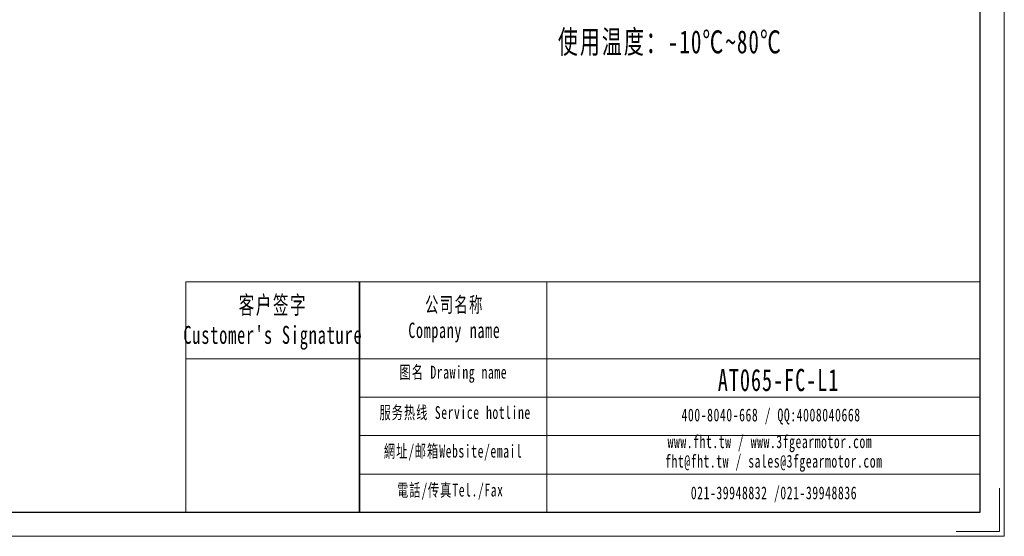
# Model space of a CAD drawing. Header units: millimetres. Extents: x -31 to 454, y 0 to 343.
# Tile 2 of 7: x 217 to 454, y 0 to 124. Entities that reach past the tile are written whole.
import ezdxf

# ---------------------------------------------------------------- set-up
doc = ezdxf.new("R2010")
doc.units = ezdxf.units.MM
doc.layers.get('0').update_dxf_attribs({"lineweight": 35})
for name, color, linetype, lineweight in [('7标注层', 4, 'Continuous', 18), ('SLD-0', 7, 'Continuous', 18), ('图框_外框线', 7, 'Continuous', 18), ('尺寸线层', 3, 'Continuous', 18)]:
    doc.layers.add(name, color=color, linetype=linetype, lineweight=lineweight)
doc.styles.add('标准', font='txt', dxfattribs={"width": 0.667})

msp = doc.modelspace()

# ---------------------------------------------------------------- linework, layer by layer
msp.add_line((298.6034, 61.3213), (298.6034, 5.9043))
at = {"layer": '7标注层', "color": 0}
msp.add_line((256.7999, 61.3213), (256.7999, 5.9137), dxfattribs=at)
at = {"layer": '图框_外框线'}
for p, q in [((256.7999, 61.3213), (298.6034, 61.3213)), ((298.6034, 61.3213), (298.6034, 5.9137)), ((298.6034, 61.3213), (447.854, 61.3213)), ((343.6439, 61.3213), (343.6439, 5.9137)), ((256.7999, 42.8318), (298.6034, 42.8318)), ((298.6034, 42.8318), (447.854, 42.8318)), ((298.6034, 33.587), (447.854, 33.587)), ((298.6034, 24.3422), (447.854, 24.3422)), ((298.6034, 15.0974), (447.854, 15.0974))]:
    msp.add_line(p, q, dxfattribs=at)
at = {"layer": '图框_外框线', "color": 3}
msp.add_lwpolyline([(-31.189, 0.1421), (453.6256, 0.1421), (453.6256, 342.9753), (-31.189, 342.9753)], close=True, dxfattribs=at)
at = {"layer": '图框_外框线', "color": 3, "lineweight": 25}
msp.add_lwpolyline([(-2.331, 5.9137), (447.854, 5.9137), (447.854, 337.2037), (-2.331, 337.2037)], close=True, dxfattribs=at)
at = {"layer": '图框_外框线', "color": 3}
msp.add_lwpolyline([(452.4713, 11.6853), (452.4713, 1.2965), (442.0824, 1.2965)], dxfattribs=at)

# ---------------------------------------------------------------- texts
at = {"layer": 'SLD-0', "color": 1, "attachment_point": 2, "style": '标准'}
for s, insert, char_height, width in [("\\T1.1;客户签字\\PCustomer's Signature", (277.7737, 57.9007), 4.31423, 53.669463), ('\\T1.1;公司名称\\PCompany name', (321.4093, 57.6717), 3.697911, 47.876404), ('\\T1.1;图名 Drawing name', (321.1566, 41.1276), 3.081593, 39.409516), ('\\T1.1;\\pxt5.83333;{\\H1.43926x;\\C256;AT065-FC-L1}', (399.3549, 40.3835), 3.697911, 16.610497), ('\\T1.1;服务热线 Service hotline', (321.5936, 31.4376), 3.081593, 43.905987), ('\\T1.1;400-8040-668 / QQ:4008040668', (397.556, 30.8488), 3.081593, 89.721832), ('\\T1.1;www.fht.tw / www.3fgearmotor.com ', (397.2718, 24.4303), 3.081593, 89.822834), ('\\T1.1;網址/邮箱Website/email', (321.1137, 22.1533), 3.081593, 45.702), ('\\T1.1;\\pxt12;fht@fht.tw / sales@3fgearmotor.com ', (398.211, 19.7378), 3.081593, 89.822834), ('\\T1.1;電話/传真Tel./Fax', (320.4233, 12.7965), 3.081593, 46.251661), ('\\T1.1;021-39948832 /021-39948836 ', (398.2432, 12.1228), 3.081593, 68.586529)]:
    msp.add_mtext(s, dxfattribs=dict(at, insert=insert, char_height=char_height, width=width))
at = {"layer": '尺寸线层', "insert": (346.2938, 217.4716), "char_height": 3.234, "width": 82.586747, "attachment_point": 1, "line_spacing_factor": 1.15057, "style": '标准'}
msp.add_mtext('\\T1.1;{\\H1.71429x;性能参数：\\P减速比：1:3~10\\P额定输出力矩：25 N.m\\P最大加速力矩：1.5倍额定扭矩\\P额定输入转速：3000 rpm\\P容许径向力：900 N\\P容许轴向力：450 N\\P回程间隙：≤12 arcmin\\P使用寿命：＞20000 h\\P使用温度：-10℃~80℃\\P}', dxfattribs=at)

doc.saveas('drawing.dxf')
